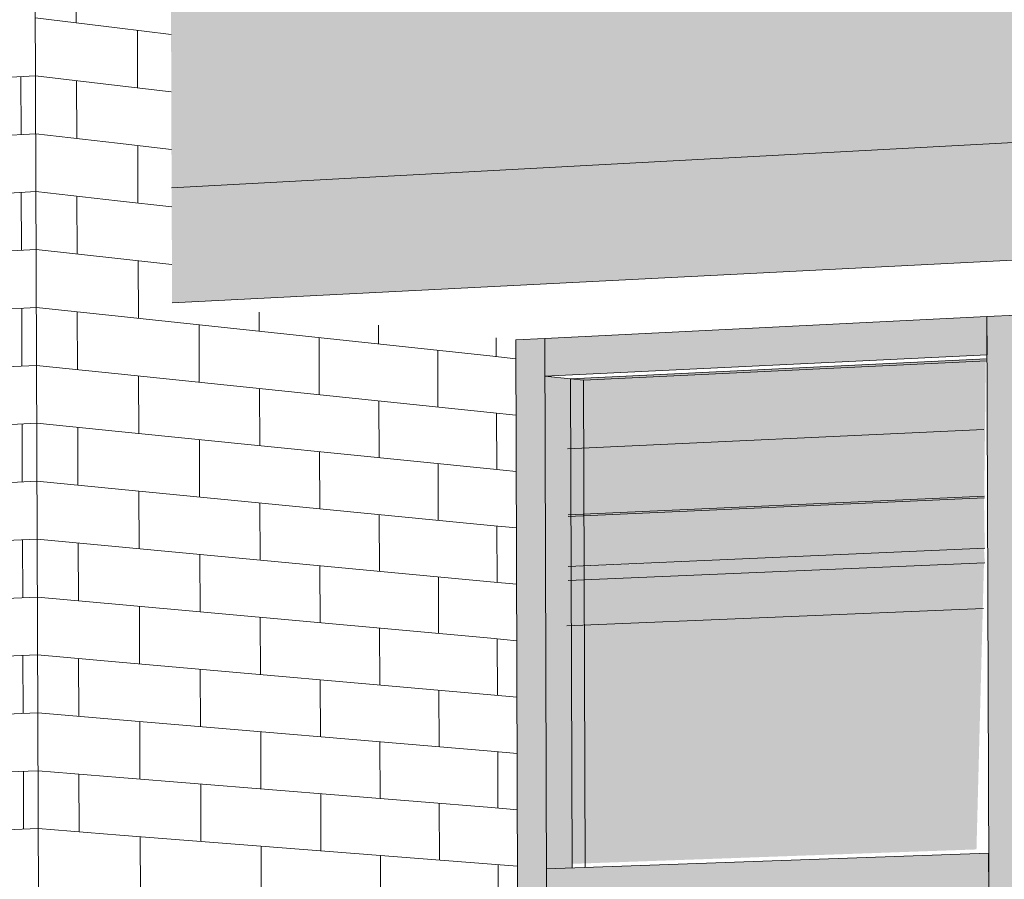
# Model space of a CAD drawing. Header units: metres. Extents: x -29 to 486, y -1 to 6.
# Tile 85 of 165: x 169.38995 to 169.39126, y 0.70537 to 0.70652. Entities that reach past the tile are written whole.
import ezdxf

# ---------------------------------------------------------------- set-up
doc = ezdxf.new("R2010")
doc.units = ezdxf.units.M
for name, color, linetype, lineweight in [('A-CLNG', 13, 'Continuous', 18), ('A-FLOR', 192, 'Continuous', 18), ('A-GENM', 13, 'Continuous', 18), ('A-GLAZ-CURT', 52, 'Continuous', 18), ('A-GLAZ-CWMG', 51, 'Continuous', 18), ('A-WALL', 113, 'Continuous', 18), ('A-WALL-PATT', 111, 'Continuous', 35)]:
    doc.layers.add(name, color=color, linetype=linetype, lineweight=lineweight)

# ---------------------------------------------------------------- blocks, each defined once
blk = doc.blocks.new('FP_39-Vista 3D 4')
at = {"layer": 'A-WALL-PATT', "lineweight": 9}
for p, q in [((12.5244778, 0.7064059), (12.5251334, 0.7064432)), ((12.5251141, 0.706365), (12.5251138, 0.7064421)), ((12.5244781, 0.7063298), (12.5251336, 0.706366)), ((12.5244784, 0.7062536), (12.5251339, 0.7062889)), ((12.5251147, 0.7062108), (12.5251144, 0.7062879)), ((12.5244787, 0.7061775), (12.5251342, 0.7062118)), ((12.524479, 0.7061014), (12.5251345, 0.7061347)), ((12.5251152, 0.7060566), (12.525115, 0.7061337)), ((12.5244793, 0.7060253), (12.5251348, 0.7060576)), ((12.5244796, 0.7059491), (12.525135, 0.7059805)), ((12.5251158, 0.7059025), (12.5251155, 0.7059795)), ((12.5244799, 0.705873), (12.5251353, 0.7059034)), ((12.5244802, 0.7057969), (12.5251356, 0.7058263)), ((12.5251164, 0.7057483), (12.5251161, 0.7058254)), ((12.5244805, 0.7057208), (12.5251359, 0.7057492)), ((12.5244808, 0.7056447), (12.5251362, 0.7056721)), ((12.5251169, 0.7055942), (12.5251166, 0.7056713)), ((12.5244811, 0.7055687), (12.5251364, 0.705595)), ((12.5244814, 0.7054926), (12.5251367, 0.705518)), ((12.5251175, 0.7054402), (12.5251172, 0.7055172)), ((12.5244817, 0.7054165), (12.525137, 0.7054409))]:
    blk.add_line(p, q, dxfattribs=at)
blk = doc.blocks.new('FP_40-Vista 3D 4')
at = {"layer": 'A-WALL-PATT', "lineweight": 9}
for p, q in [((12.5251876, 0.7065136), (12.5251873, 0.7065906)), ((12.5251331, 0.7065203), (12.5252419, 0.7065069)), ((12.5251334, 0.7064432), (12.5252422, 0.7064302)), ((12.5251882, 0.7063597), (12.5251879, 0.7064366)), ((12.5251336, 0.706366), (12.5252425, 0.7063534)), ((12.5251339, 0.7062889), (12.5252427, 0.7062766)), ((12.5251887, 0.7062058), (12.5251884, 0.7062827)), ((12.5251342, 0.7062118), (12.525243, 0.7061998)), ((12.5251345, 0.7061347), (12.5252433, 0.7061231)), ((12.5251893, 0.7060519), (12.525189, 0.7061289)), ((12.5251348, 0.7060576), (12.5252436, 0.7060463)), ((12.525135, 0.7059805), (12.5252438, 0.7059695)), ((12.5251898, 0.7058981), (12.5251896, 0.705975)), ((12.5251353, 0.7059034), (12.5252441, 0.7058928)), ((12.5251356, 0.7058263), (12.5252444, 0.705816)), ((12.5251904, 0.7057442), (12.5251901, 0.7058211)), ((12.5251359, 0.7057492), (12.5252447, 0.7057393)), ((12.5251362, 0.7056721), (12.5252449, 0.7056626)), ((12.5251909, 0.7055904), (12.5251907, 0.7056673)), ((12.5251364, 0.705595), (12.5252452, 0.7055858)), ((12.5251367, 0.705518), (12.5252455, 0.7055091)), ((12.5251915, 0.7054366), (12.5251912, 0.7055135)), ((12.525137, 0.7054409), (12.5252458, 0.7054324))]:
    blk.add_line(p, q, dxfattribs=at)
blk = doc.blocks.new('FP_41-Vista 3D 4')
at = {"layer": 'A-WALL-PATT', "lineweight": 9}
for p, q in [((12.5252419, 0.7065069), (12.5253139, 0.7064981)), ((12.5252692, 0.7064269), (12.525269, 0.7065036)), ((12.5252422, 0.7064302), (12.5253142, 0.7064216)), ((12.5252425, 0.7063534), (12.5253145, 0.706345)), ((12.5252698, 0.7062735), (12.5252695, 0.7063502)), ((12.5252427, 0.7062766), (12.5253147, 0.7062685)), ((12.525243, 0.7061998), (12.525315, 0.7061919)), ((12.5252703, 0.7061202), (12.5252701, 0.7061969)), ((12.5252433, 0.7061231), (12.5257384, 0.7060702)), ((12.5254313, 0.706103), (12.5254313, 0.7061284)), ((12.5253514, 0.7060351), (12.5253511, 0.7061115)), ((12.5255902, 0.706086), (12.5255901, 0.7061112)), ((12.5255113, 0.7060185), (12.5255111, 0.7060945)), ((12.5256691, 0.7060022), (12.5256689, 0.7060776)), ((12.5252436, 0.7060463), (12.5257386, 0.705995)), ((12.5252709, 0.7059668), (12.5252706, 0.7060435)), ((12.5254319, 0.7059506), (12.5254316, 0.7060268)), ((12.5255908, 0.7059347), (12.5255905, 0.7060103)), ((12.5252438, 0.7059695), (12.5257389, 0.7059198)), ((12.5253519, 0.7058823), (12.5253516, 0.7059587)), ((12.5255118, 0.7058667), (12.5255116, 0.7059426)), ((12.5256697, 0.7058514), (12.5256694, 0.7059268)), ((12.5252441, 0.7058928), (12.5257391, 0.7058446)), ((12.5252714, 0.7058135), (12.5252711, 0.7058902)), ((12.5254324, 0.7057983), (12.5254321, 0.7058745)), ((12.5255913, 0.7057834), (12.525591, 0.705859)), ((12.5252444, 0.705816), (12.5257394, 0.7057695)), ((12.5253525, 0.7057295), (12.5253522, 0.7058059)), ((12.5255124, 0.705715), (12.5255121, 0.7057908)), ((12.5256702, 0.7057006), (12.5256699, 0.705776)), ((12.5252447, 0.7057393), (12.5257396, 0.7056943)), ((12.525272, 0.7056602), (12.5252717, 0.7057368)), ((12.525433, 0.7056461), (12.5254327, 0.7057222)), ((12.5255918, 0.7056321), (12.5255915, 0.7057078)), ((12.5252449, 0.7056626), (12.5257399, 0.7056191)), ((12.525353, 0.7055767), (12.5253527, 0.7056531)), ((12.5255129, 0.7055632), (12.5255126, 0.7056391)), ((12.5256707, 0.7055498), (12.5256704, 0.7056252)), ((12.5252452, 0.7055858), (12.5257402, 0.705544)), ((12.5252725, 0.7055069), (12.5252722, 0.7055835)), ((12.5254335, 0.7054938), (12.5254332, 0.7055699)), ((12.5255923, 0.7054809), (12.5255921, 0.7055565)), ((12.5252455, 0.7055091), (12.5257404, 0.7054688)), ((12.5253535, 0.7054239), (12.5253533, 0.7055003)), ((12.5255134, 0.7054114), (12.5255132, 0.7054873)), ((12.5256712, 0.7053991), (12.5256709, 0.7054745)), ((12.5252458, 0.7054324), (12.5257407, 0.7053937)), ((12.5252731, 0.7053536), (12.5252728, 0.7054303)), ((12.525434, 0.7053415), (12.5254338, 0.7054177)), ((12.5255928, 0.7053296), (12.5255926, 0.7054052))]:
    blk.add_line(p, q, dxfattribs=at)
blk = doc.blocks.new('FP_53-Vista 3D 4')
at = {"layer": 'A-WALL-PATT', "lineweight": 9}
for p, q in [((12.525747, 0.7060693), (12.5257469, 0.7060943)), ((12.5257384, 0.7060702), (12.525773, 0.7060665)), ((12.5257386, 0.705995), (12.5257732, 0.7059914)), ((12.5257475, 0.7059189), (12.5257473, 0.7059941)), ((12.5257389, 0.7059198), (12.5257735, 0.7059163)), ((12.5257391, 0.7058446), (12.5257737, 0.7058413)), ((12.525748, 0.7057686), (12.5257478, 0.7058438)), ((12.5257394, 0.7057695), (12.525774, 0.7057662)), ((12.5257396, 0.7056943), (12.5257742, 0.7056911)), ((12.5257486, 0.7056184), (12.5257483, 0.7056935)), ((12.5257399, 0.7056191), (12.5257745, 0.7056161)), ((12.5257402, 0.705544), (12.5257747, 0.705541)), ((12.5257491, 0.7054681), (12.5257488, 0.7055432)), ((12.5257404, 0.7054688), (12.525775, 0.705466)), ((12.5257407, 0.7053937), (12.5257752, 0.7053909)), ((12.5257496, 0.7053179), (12.5257493, 0.705393))]:
    blk.add_line(p, q, dxfattribs=at)

msp = doc.modelspace()

# ---------------------------------------------------------------- hatches: boundary and pattern name
at = {"layer": 'A-FLOR'}
h = msp.add_hatch(color=256, dxfattribs=at)
h.paths.add_polyline_path([(169.3824518, 0.7057502), (169.3850269, 0.7058809), (169.3850261, 0.7060187), (169.382451, 0.7058803), (169.382451, 0.7058757)], flags=0)
h.paths.add_polyline_path([(169.3858694, 0.7059237), (169.3891969, 0.7060926), (169.3891963, 0.7062428), (169.3858686, 0.706064), (169.3858692, 0.7059575)], flags=0)
h.paths.add_polyline_path([(169.3901481, 0.7061409), (169.3941966, 0.7063464), (169.3941962, 0.7065116), (169.3901475, 0.706294), (169.3901479, 0.7062019)], flags=0)
h.paths.add_polyline_path([(169.3952852, 0.7064016), (169.4000644, 0.7066442), (169.4000645, 0.706827), (169.395285, 0.7065701), (169.3952851, 0.7064662)], flags=0)
at = {"layer": 'A-GENM', "transparency": 33554484}
h = msp.add_hatch(color=256, dxfattribs=at)
h.paths.add_polyline_path([(169.3828378, 0.705506), (169.3832103, 0.7055226), (169.3832102, 0.7055245), (169.3828378, 0.7055079)], flags=0)
h.paths.add_polyline_path([(169.3832776, 0.7055256), (169.3836849, 0.7055439), (169.3836849, 0.7055458), (169.3832776, 0.7055275)], flags=0)
h.paths.add_polyline_path([(169.3837527, 0.7055469), (169.3841698, 0.7055656), (169.3841698, 0.7055675), (169.3837527, 0.7055488)], flags=0)
h.paths.add_polyline_path([(169.384238, 0.7055686), (169.3846654, 0.7055877), (169.3846654, 0.7055897), (169.384238, 0.7055706)], flags=0)
h.paths.add_polyline_path([(169.384734, 0.7055908), (169.3850178, 0.7056035), (169.3850178, 0.7056055), (169.384734, 0.7055928)], flags=0)
h.paths.add_polyline_path([(169.3867438, 0.7056807), (169.386887, 0.7056871), (169.3868858, 0.7056892), (169.3867449, 0.7056829)], flags=0)
h.paths.add_polyline_path([(169.3869574, 0.7056903), (169.3874442, 0.7057121), (169.3874431, 0.7057141), (169.3869574, 0.7056924)], flags=0)
h.paths.add_polyline_path([(169.3875151, 0.7057153), (169.3880146, 0.7057376), (169.3880135, 0.7057397), (169.3875151, 0.7057173)], flags=0)
h.paths.add_polyline_path([(169.3880859, 0.7057408), (169.3885985, 0.7057642), (169.3885975, 0.7057658), (169.3880859, 0.7057429)], flags=0)
h.paths.add_polyline_path([(169.3886702, 0.7057669), (169.38919, 0.7057902), (169.38919, 0.7057924), (169.3886702, 0.705768)], flags=0)
h.paths.add_polyline_path([(169.390675, 0.7058567), (169.3912296, 0.7058815), (169.3912289, 0.7058837), (169.390675, 0.7058589)], flags=0)
h.paths.add_polyline_path([(169.3913032, 0.7058848), (169.3918931, 0.7059112), (169.3918924, 0.7059134), (169.3913032, 0.705887)], flags=0)
h.paths.add_polyline_path([(169.3919671, 0.7059145), (169.3925736, 0.7059416), (169.3925729, 0.7059439), (169.3919671, 0.7059168)], flags=0)
h.paths.add_polyline_path([(169.392648, 0.7059449), (169.3932718, 0.7059729), (169.3932712, 0.7059752), (169.392648, 0.7059473)], flags=0)
h.paths.add_polyline_path([(169.3933467, 0.7059762), (169.3939884, 0.7060049), (169.3939879, 0.7060073), (169.3933467, 0.7059785)], flags=0)
h.paths.add_polyline_path([(169.3940638, 0.7060083), (169.394193, 0.7060141), (169.394193, 0.7060165), (169.3940638, 0.7060107)], flags=0)
h.paths.add_polyline_path([(169.3959936, 0.7060946), (169.3964372, 0.7061145), (169.396437, 0.706117), (169.3959945, 0.7060971)], flags=0)
h.paths.add_polyline_path([(169.3965139, 0.7061179), (169.3972404, 0.7061504), (169.3972402, 0.7061529), (169.3965139, 0.7061204)], flags=0)
h.paths.add_polyline_path([(169.3973175, 0.7061539), (169.3980663, 0.7061874), (169.3980663, 0.7061899), (169.3973175, 0.7061564)], flags=0)
h.paths.add_polyline_path([(169.3981438, 0.7061909), (169.398916, 0.7062254), (169.398916, 0.706228), (169.3981438, 0.7061934)], flags=0)
h.paths.add_polyline_path([(169.3989939, 0.7062289), (169.3997905, 0.7062645), (169.3997902, 0.7062672), (169.3989939, 0.7062315)], flags=0)
h.paths.add_polyline_path([(169.3998687, 0.706268), (169.4000656, 0.7062769), (169.4000656, 0.7062795), (169.3998687, 0.7062707)], flags=0)
at = {"layer": 'A-GLAZ-CURT', "lineweight": 9, "transparency": 33554471}
h = msp.add_hatch(color=256, dxfattribs=at)
h.paths.add_polyline_path([(169.3906757, 0.70579), (169.3912303, 0.7058141), (169.3912293, 0.7058813), (169.3906755, 0.7058565), (169.3906756, 0.7058285)], flags=0)
h.paths.add_polyline_path([(169.390675, 0.7058589), (169.3912296, 0.7058837), (169.3912317, 0.706067), (169.3906774, 0.7060402), (169.390675, 0.7058741)], flags=0)
for points in [[(169.3906808, 0.7053886), (169.3906811, 0.7053886), (169.3906789, 0.7060397), (169.3906788, 0.7060397), (169.3906799, 0.7056379), (169.3906808, 0.7054023)], [(169.3906758, 0.705771), (169.3912303, 0.7057949), (169.3912293, 0.7058141), (169.3906757, 0.7057892), (169.3906758, 0.7057736)], [(169.390664, 0.7053934), (169.3912193, 0.7054132), (169.3912293, 0.7057949), (169.3906758, 0.705771), (169.3906645, 0.705407)]]:
    msp.add_hatch(color=256, dxfattribs=at).paths.add_polyline_path(points, flags=0)
at = {"layer": 'A-GLAZ-CWMG'}
for points in [[(169.3906445, 0.7060433), (169.3912335, 0.7060718), (169.3912333, 0.7061225), (169.3906443, 0.7060934), (169.3906444, 0.7060722)], [(169.3912356, 0.705383), (169.3912751, 0.7053844), (169.3912728, 0.7061244), (169.3912333, 0.7061225), (169.3912356, 0.7053844)], [(169.3906082, 0.7053609), (169.3906468, 0.7053623), (169.3906443, 0.7060934), (169.3906058, 0.7060915), (169.3906081, 0.7053937)], [(169.3906467, 0.7053873), (169.3906808, 0.7053886), (169.3906796, 0.7057372), (169.3906786, 0.7060397), (169.3906445, 0.7060433), (169.3906463, 0.7054913)], [(169.3906469, 0.7053373), (169.3912357, 0.7053577), (169.3912355, 0.7054083), (169.3906467, 0.7053873), (169.3906468, 0.705358)]]:
    msp.add_hatch(color=256, dxfattribs=at).paths.add_polyline_path(points, flags=0)
at = {"layer": 'A-GLAZ-CWMG', "lineweight": 9}
msp.add_hatch(color=256, dxfattribs=at).paths.add_polyline_path([(169.3912377, 0.7046946), (169.3912772, 0.7046955), (169.391275, 0.7053844), (169.3912356, 0.705383), (169.3912377, 0.7047008)], flags=0)
at = {"layer": 'A-WALL'}
h = msp.add_hatch(color=256, dxfattribs=at)
h.paths.add_polyline_path([(169.382451, 0.7058803), (169.3850261, 0.7060187), (169.3850246, 0.7062943), (169.3824492, 0.7061404), (169.3824493, 0.7061305)], flags=0)
h.paths.add_polyline_path([(169.3858686, 0.706064), (169.3891963, 0.7062428), (169.3891951, 0.7065434), (169.3858671, 0.7063446), (169.3858679, 0.7062045)], flags=0)
h.paths.add_polyline_path([(169.3901475, 0.706294), (169.3941962, 0.7065116), (169.3941956, 0.706842), (169.3901465, 0.7066002), (169.390147, 0.7064484)], flags=0)
h.paths.add_polyline_path([(169.395285, 0.7065701), (169.4000645, 0.706827), (169.4000647, 0.7071926), (169.3952845, 0.7069071), (169.3952848, 0.706654)], flags=0)
h.paths.add_polyline_path([(169.4013246, 0.7068953), (169.401394, 0.706899), (169.4013944, 0.707272), (169.401325, 0.7072678), (169.4013246, 0.7068957)], flags=0)

# ---------------------------------------------------------------- linework, layer by layer
at = {"layer": 'A-CLNG', "lineweight": 9}
for p, q in [((169.3906747, 0.7059464), (169.3912293, 0.7059722)), ((169.3906755, 0.7058565), (169.3912301, 0.7058813)), ((169.3906757, 0.70579), (169.3912303, 0.7058141)), ((169.3912303, 0.7057949), (169.3906758, 0.705771)), ((169.3906739, 0.7057107), (169.3912286, 0.705734))]:
    msp.add_line(p, q, dxfattribs=at)
at = {"layer": 'A-FLOR', "lineweight": 9}
for p, q in [((169.3901475, 0.706294), (169.3941962, 0.7065116)), ((169.3941966, 0.7063464), (169.3901481, 0.7061409))]:
    msp.add_line(p, q, dxfattribs=at)
at = {"layer": 'A-GENM', "lineweight": 9}
for p, q in [((169.3906755, 0.7058587), (169.39123, 0.7058836)), ((169.3912303, 0.7058141), (169.3906757, 0.70579))]:
    msp.add_line(p, q, dxfattribs=at)
at = {"layer": 'A-GLAZ-CURT', "lineweight": 9}
for p, q in [((169.3912333, 0.7060665), (169.3906786, 0.7060397)), ((169.3906958, 0.7060379), (169.3912332, 0.7060638)), ((169.3906786, 0.7060397), (169.3906808, 0.7053886)), ((169.3906958, 0.7060379), (169.3906786, 0.7060397)), ((169.390698, 0.7053892), (169.3906958, 0.7060379))]:
    msp.add_line(p, q, dxfattribs=at)
at = {"layer": 'A-GLAZ-CWMG', "lineweight": 9}
for p, q in [((169.3912333, 0.7061225), (169.3906443, 0.7060934)), ((169.3912333, 0.7061225), (169.3912728, 0.7061244)), ((169.3912333, 0.7061225), (169.3912335, 0.7060718)), ((169.3912333, 0.7061225), (169.3912356, 0.705383)), ((169.3906058, 0.7060915), (169.3906443, 0.7060934)), ((169.3906058, 0.7060915), (169.3906082, 0.7053609)), ((169.3906468, 0.7053623), (169.3906443, 0.7060934)), ((169.3906445, 0.7060433), (169.3906443, 0.7060934)), ((169.3906445, 0.7060433), (169.3912335, 0.7060718)), ((169.3906789, 0.7060397), (169.3912333, 0.7060664)), ((169.3906789, 0.7060397), (169.3906445, 0.7060433)), ((169.3906811, 0.7053886), (169.3906789, 0.7060397)), ((169.3912355, 0.7054083), (169.3906467, 0.7053873)), ((169.3912355, 0.7054083), (169.3912357, 0.7053577)), ((169.3906469, 0.7053373), (169.3906467, 0.7053873)), ((169.3912356, 0.705383), (169.3912377, 0.7046946))]:
    msp.add_line(p, q, dxfattribs=at)
at = {"layer": 'A-WALL', "lineweight": 9}
msp.add_line((169.3899817, 0.7022085), (169.3899592, 0.708373), dxfattribs=at)

# ---------------------------------------------------------------- block references
for name in ['FP_39-Vista 3D 4', 'FP_40-Vista 3D 4', 'FP_41-Vista 3D 4', 'FP_53-Vista 3D 4']:
    msp.add_blockref(name, (156.8648329, 0), dxfattribs=at)

doc.saveas('drawing.dxf')
